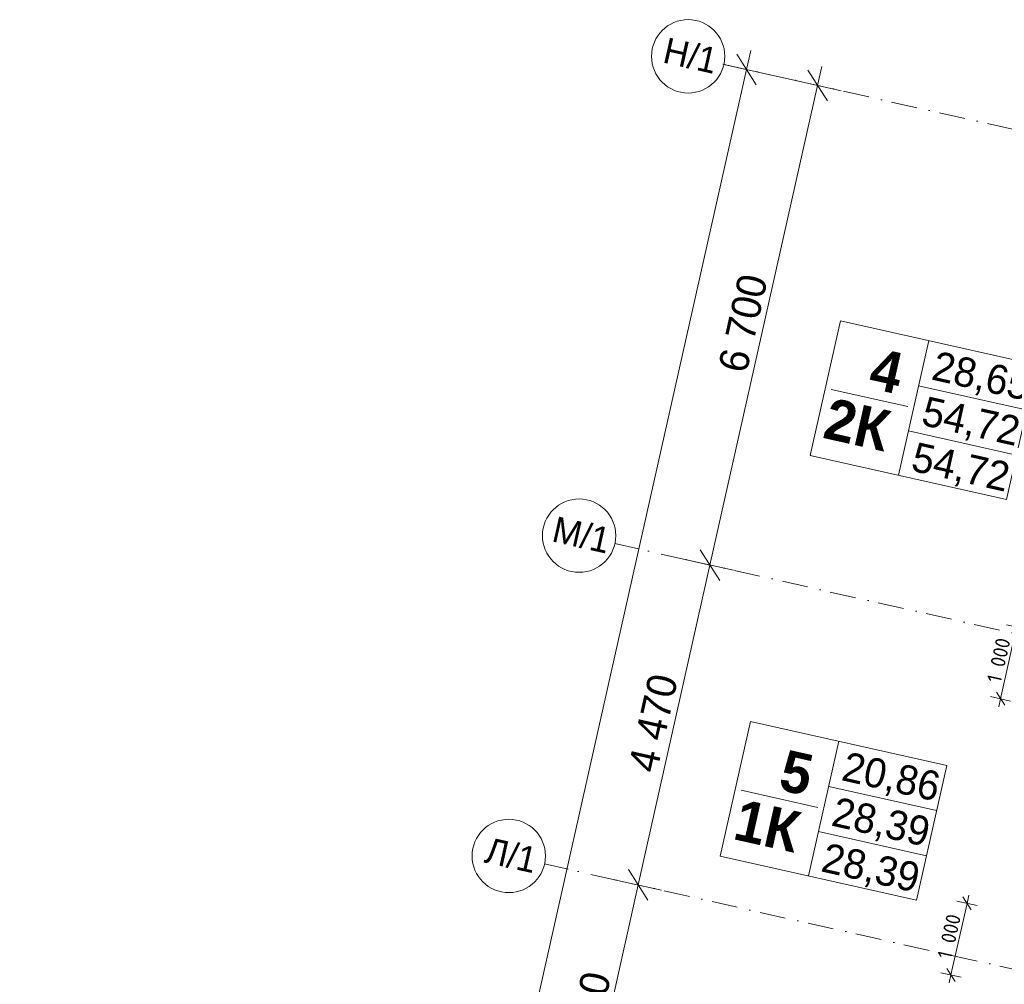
# Model space of a CAD drawing. Header units: millimetres. Extents: x -7213913 to -6930480, y 6129472 to 6353620.
# Tile 235 of 256: x -7212956 to -7199531, y 6192489 to 6205638. Entities that reach past the tile are written whole.
import ezdxf
from ezdxf.enums import TextEntityAlignment as Align

# ---------------------------------------------------------------- set-up
doc = ezdxf.new("R2010")
doc.units = ezdxf.units.MM
doc.header["$MEASUREMENT"] = 0
doc.linetypes.add('Штрихпунктирная', pattern=[670.277762, 352.777767, -176.388884, 0, -141.111112])
for name, color, linetype in [('S - квартира_маркер.АР', 7, 'Continuous'), ('АР-Чертеж-Оси_Осевые размеры.АР', 7, 'Continuous'), ('АР-Чертеж-Размеры.АР', 7, 'Continuous')]:
    doc.layers.add(name, color=color, linetype=linetype)
for name, color, linetype, lineweight in [('S - квартира_маркер.АР_Ном._пера__1', 7, 'Continuous', 0), ('АР-Чертеж-Оси_Осевые размеры.АР_Ном._пера__1', 7, 'Continuous', 0), ('АР-Чертеж-Оси_Осевые размеры.АР_Ном._пера__120', 7, 'Continuous', 0), ('АР-Чертеж-Размеры.АР_Ном._пера__1', 7, 'Continuous', 0)]:
    doc.layers.add(name, color=color, linetype=linetype, lineweight=lineweight)
doc.styles.add('РЎР“Р•РќР•Р\xa0Р\x98Р\xa0_РЎРўР\x98Р›Р¬_3', font='GOST_Common.ttf')
doc.styles.add('РЎР“Р•РќР•Р\xa0Р\x98Р\xa0_РЎРўР\x98Р›Р¬_5', font='GOTHIC.TTF')
doc.styles.add('РЎР“Р•РќР•Р\xa0Р\x98Р\xa0_РЎРўР\x98Р›Р¬_6', font='GOTHICB.TTF')
doc.dimstyles.new('СГЕНЕРИР_СТИЛЬ__1', dxfattribs={"dimtxt": 400, "dimasz": 332.5, "dimexe": 0.18, "dimexo": 0.0625, "dimgap": 0, "dimtad": 1, "dimdec": 0, "dimzin": 0, "dimdsep": 46, "dimtxsty": 'РЎР“Р•РќР•Р\xa0Р\x98Р\xa0_РЎРўР\x98Р›Р¬_5', "dimblk": 'ARROWHEAD_6', "dimblk1": 'ARROWHEAD_6', "dimblk2": 'ARROWHEAD_6', "dimcen": 0.09, "dimse1": 1, "dimse2": 1, "dimclrd": 7, "dimclre": 7, "dimclrt": 7, "dimazin": 0, "dimtfac": 1, "dimtdec": 4, "dimtmove": 0, "dimatfit": 3, "dimfxl": 1, "dimtolj": 1, "dimtzin": 0, "dimarcsym": 0})
doc.dimstyles.new('СГЕНЕРИР_СТИЛЬ__2', dxfattribs={"dimtxt": 400, "dimasz": 332.5, "dimexe": 0.18, "dimexo": 0.0625, "dimgap": 0, "dimtad": 1, "dimdec": 0, "dimzin": 0, "dimdsep": 46, "dimtxsty": 'РЎР“Р•РќР•Р\xa0Р\x98Р\xa0_РЎРўР\x98Р›Р¬_5', "dimblk": 'ARROWHEAD_6', "dimblk1": 'ARROWHEAD_6', "dimblk2": 'ARROWHEAD_6', "dimcen": 0.09, "dimse1": 1, "dimse2": 1, "dimclrd": 7, "dimclre": 7, "dimclrt": 7, "dimazin": 0, "dimtfac": 1, "dimtdec": 4, "dimtmove": 2, "dimatfit": 3, "dimfxl": 1, "dimtolj": 1, "dimtzin": 0, "dimarcsym": 0})
doc.dimstyles.new('СГЕНЕРИР_СТИЛЬ__5', dxfattribs={"dimtxt": 200, "dimasz": 142.5, "dimexe": 0.18, "dimexo": 0.0625, "dimgap": 0, "dimtad": 1, "dimdec": 0, "dimzin": 0, "dimdsep": 46, "dimtxsty": 'РЎР“Р•РќР•Р\xa0Р\x98Р\xa0_РЎРўР\x98Р›Р¬_3', "dimblk": 'ARROWHEAD_6', "dimblk1": 'ARROWHEAD_6', "dimblk2": 'ARROWHEAD_6', "dimcen": 0.09, "dimse1": 1, "dimse2": 1, "dimclrd": 7, "dimclre": 7, "dimclrt": 7, "dimazin": 0, "dimtfac": 1, "dimtdec": 4, "dimtmove": 0, "dimatfit": 3, "dimfxl": 1, "dimtolj": 1, "dimtzin": 0, "dimarcsym": 0})

# ---------------------------------------------------------------- blocks, each defined once
blk = doc.blocks.new('labelLabPP_FlatE34FrameRed3d[91]_10', base_point=(-7203041, 6195491))
at = {"layer": 'S - квартира_маркер.АР_Ном._пера__1', "color": 7, "linetype": 'Continuous', "lineweight": 0}
for p, q in [((-7202992, 6196071), (-7203404, 6194236)), ((-7202992, 6196071), (-7200316, 6195471)), ((-7201788, 6195801), (-7202200, 6193966)), ((-7200316, 6195471), (-7200729, 6193635)), ((-7203120, 6195136), (-7202072, 6194901)), ((-7201926, 6195186), (-7200454, 6194856)), ((-7202064, 6194571), (-7200593, 6194241)), ((-7203404, 6194236), (-7200729, 6193635))]:
    blk.add_line(p, q, dxfattribs=at)
at = {"layer": 'S - квартира_маркер.АР_Ном._пера__1', "color": 7, "lineweight": 0}
for tag, height, style, p in [('TS_FLATNUMBER', 560, 'РЎР“Р•РќР•Р\xa0Р\x98Р\xa0_РЎРўР\x98Р›Р¬_6', (-7201958, 6195283)), ('TS_POSTFIXNUMROOMS', 560, 'РЎР“Р•РќР•Р\xa0Р\x98Р\xa0_РЎРўР\x98Р›Р¬_6', (-7202133, 6194509)), ('TS_LIVING_ROOM_AREA', 400, 'РЎР“Р•РќР•Р\xa0Р\x98Р\xa0_РЎРўР\x98Р›Р¬_5', (-7200418, 6195176)), ('TS_WITHOUTBALK', 400, 'РЎР“Р•РќР•Р\xa0Р\x98Р\xa0_РЎРўР\x98Р›Р¬_5', (-7200557, 6194558)), ('TS_ALLSQUARE', 400, 'РЎР“Р•РќР•Р\xa0Р\x98Р\xa0_РЎРўР\x98Р›Р¬_5', (-7200697, 6193934))]:
    blk.add_attdef(tag, text='', height=height, rotation=347.3417, dxfattribs=dict(at, style=style)).set_placement(p, align=Align.MIDDLE_RIGHT)
blk = doc.blocks.new('labelLabPP_FlatE34FrameRed3d[92]_10', base_point=(-7201814, 6200953))
at = {"layer": 'S - квартира_маркер.АР_Ном._пера__1', "color": 7, "linetype": 'Continuous', "lineweight": 0}
for p, q in [((-7201765, 6201534), (-7202178, 6199698)), ((-7201765, 6201534), (-7199090, 6200933)), ((-7200561, 6201263), (-7200973, 6199428)), ((-7199090, 6200933), (-7199502, 6199097)), ((-7201893, 6200598), (-7200845, 6200363)), ((-7200699, 6200648), (-7199228, 6200318)), ((-7200837, 6200033), (-7199366, 6199703)), ((-7202178, 6199698), (-7199502, 6199097))]:
    blk.add_line(p, q, dxfattribs=at)
at = {"layer": 'S - квартира_маркер.АР_Ном._пера__1', "color": 7, "lineweight": 0}
for tag, height, style, p in [('TS_FLATNUMBER', 560, 'РЎР“Р•РќР•Р\xa0Р\x98Р\xa0_РЎРўР\x98Р›Р¬_6', (-7200731, 6200759)), ('TS_POSTFIXNUMROOMS', 560, 'РЎР“Р•РќР•Р\xa0Р\x98Р\xa0_РЎРўР\x98Р›Р¬_6', (-7200907, 6199978)), ('TS_LIVING_ROOM_AREA', 400, 'РЎР“Р•РќР•Р\xa0Р\x98Р\xa0_РЎРўР\x98Р›Р¬_5', (-7199191, 6200638)), ('TS_WITHOUTBALK', 400, 'РЎР“Р•РќР•Р\xa0Р\x98Р\xa0_РЎРўР\x98Р›Р¬_5', (-7199330, 6200020)), ('TS_ALLSQUARE', 400, 'РЎР“Р•РќР•Р\xa0Р\x98Р\xa0_РЎРўР\x98Р›Р¬_5', (-7199470, 6199396))]:
    blk.add_attdef(tag, text='', height=height, rotation=347.3417, dxfattribs=dict(at, style=style)).set_placement(p, align=Align.MIDDLE_RIGHT)
blk = doc.blocks.new('*D875', base_point=(-6566190, 6562678))
at = {"layer": 'АР-Чертеж-Оси_Осевые размеры.АР_Ном._пера__1', "color": 7, "linetype": 'Continuous', "lineweight": 0, "transparency": 16777216}
for p, q in [((-7202018, 6204998), (-7202076, 6204741)), ((-7201943, 6204532), (-7202208, 6204950)), ((-7202076, 6204741), (-7203544, 6198204)), ((-7202396, 6204813), (-7201756, 6204669)), ((-7203411, 6197995), (-7203676, 6198413)), ((-7203544, 6198204), (-7204523, 6193843)), ((-7203864, 6198276), (-7203224, 6198132))]:
    blk.add_line(p, q, dxfattribs=at)
at = {"layer": 'АР-Чертеж-Оси_Осевые размеры.АР_Ном._пера__1', "color": 7, "lineweight": 0, "transparency": 16777216, "insert": (-7203042, 6200803), "char_height": 400, "attachment_point": 7, "rotation": 77.3417, "style": 'РЎР“Р•РќР•Р\xa0Р\x98Р\xa0_РЎРўР\x98Р›Р¬_5'}
blk.add_mtext('\\A1;{\\pql;\\fCentury Gothic|b0|i0|c204|p0;\\W1.000000;6\xa0700}', dxfattribs=at)
blk = doc.blocks.new('ARROWHEAD_6')
at = {"color": 0, "linetype": 'Continuous', "lineweight": 0}
for p, q in [((-0.5, -0.5), (0.5, 0.5)), ((0, 0), (-1, 0))]:
    blk.add_line(p, q, dxfattribs=at)
blk = doc.blocks.new('*D877', base_point=(-6566190, 6562678))
at = {"layer": 'АР-Чертеж-Оси_Осевые размеры.АР_Ном._пера__1', "color": 7, "linetype": 'Continuous', "lineweight": 0, "transparency": 16777216}
for p, q in [((-7203411, 6197995), (-7203676, 6198413)), ((-7203544, 6198204), (-7204523, 6193843)), ((-7204391, 6193634), (-7204656, 6194052)), ((-7204844, 6193915), (-7204203, 6193771))]:
    blk.add_line(p, q, dxfattribs=at)
at = {"layer": 'АР-Чертеж-Оси_Осевые размеры.АР_Ном._пера__1', "color": 7, "lineweight": 0, "transparency": 16777216, "insert": (-7204266, 6195353), "char_height": 400, "attachment_point": 7, "rotation": 77.3417, "style": 'РЎР“Р•РќР•Р\xa0Р\x98Р\xa0_РЎРўР\x98Р›Р¬_5'}
blk.add_mtext('\\A1;{\\pql;\\fCentury Gothic|b0|i0|c204|p0;\\W1.000000;4\xa0470}', dxfattribs=at)
blk = doc.blocks.new('*D878', base_point=(-6566190, 6562678))
at = {"layer": 'АР-Чертеж-Оси_Осевые размеры.АР_Ном._пера__1', "color": 7, "linetype": 'Continuous', "lineweight": 0, "transparency": 16777216}
for p, q in [((-7203544, 6198204), (-7204523, 6193843)), ((-7204391, 6193634), (-7204656, 6194052)), ((-7204844, 6193915), (-7204203, 6193771)), ((-7204523, 6193843), (-7205367, 6190087)), ((-7205235, 6189877), (-7205499, 6190296)), ((-7205687, 6190158), (-7205047, 6190015)), ((-7205367, 6190087), (-7205913, 6187657))]:
    blk.add_line(p, q, dxfattribs=at)
at = {"layer": 'АР-Чертеж-Оси_Осевые размеры.АР_Ном._пера__1', "color": 7, "lineweight": 0, "transparency": 16777216, "insert": (-7205178, 6191295), "char_height": 400, "attachment_point": 7, "rotation": 77.3417, "style": 'РЎР“Р•РќР•Р\xa0Р\x98Р\xa0_РЎРўР\x98Р›Р¬_5'}
blk.add_mtext('\\A1;{\\pql;\\fCentury Gothic|b0|i0|c204|p0;\\W1.000000;3\xa0850}', dxfattribs=at)
blk = doc.blocks.new('*D879', base_point=(-6566190, 6562678))
at = {"layer": 'АР-Чертеж-Оси_Осевые размеры.АР_Ном._пера__1', "color": 7, "linetype": 'Continuous', "lineweight": 0, "transparency": 16777216}
for p, q in [((-7204523, 6193843), (-7205367, 6190087)), ((-7205235, 6189877), (-7205499, 6190296)), ((-7205687, 6190158), (-7205047, 6190015)), ((-7205367, 6190087), (-7205913, 6187657)), ((-7205780, 6187448), (-7206045, 6187866))]:
    blk.add_line(p, q, dxfattribs=at)
at = {"layer": 'АР-Чертеж-Оси_Осевые размеры.АР_Ном._пера__1', "color": 7, "lineweight": 0, "transparency": 16777216, "insert": (-7205872, 6188202), "char_height": 400, "attachment_point": 7, "rotation": 77.3417, "style": 'РЎР“Р•РќР•Р\xa0Р\x98Р\xa0_РЎРўР\x98Р›Р¬_5'}
blk.add_mtext('\\A1;{\\pql;\\fCentury Gothic|b0|i0|c204|p0;\\W1.000000;2\xa0490}', dxfattribs=at)
blk = doc.blocks.new('*D887', base_point=(-6566190, 6562678))
at = {"layer": 'АР-Чертеж-Оси_Осевые размеры.АР_Ном._пера__1', "color": 7, "linetype": 'Continuous', "lineweight": 0, "transparency": 16777216}
for p, q in [((-7202915, 6204750), (-7203179, 6205169)), ((-7202989, 6205216), (-7203047, 6204960)), ((-7203367, 6205031), (-7202727, 6204888)), ((-7203047, 6204960), (-7212636, 6162263)), ((-7212769, 6162472), (-7212504, 6162054)), ((-7212956, 6162335), (-7212316, 6162191)), ((-7212636, 6162263), (-7212694, 6162007))]:
    blk.add_line(p, q, dxfattribs=at)
at = {"layer": 'АР-Чертеж-Оси_Осевые размеры.АР_Ном._пера__1', "color": 7, "lineweight": 0, "transparency": 16777216, "insert": (-7207709, 6184565), "char_height": 400, "attachment_point": 7, "rotation": 77.3417, "style": 'РЎР“Р•РќР•Р\xa0Р\x98Р\xa0_РЎРўР\x98Р›Р¬_5'}
blk.add_mtext('\\A1;{\\pql;\\fCentury Gothic|b0|i0|c204|p0;\\W1.000000;43\xa0760}', dxfattribs=at)
blk = doc.blocks.new('*D927', base_point=(-6566190, 6562678))
at = {"layer": 'АР-Чертеж-Размеры.АР_Ном._пера__1', "color": 7, "linetype": 'Continuous', "lineweight": 0, "transparency": 16777216}
for p, q in [((-7200039, 6193592), (-7200258, 6192616)), ((-7200176, 6193623), (-7199901, 6193561)), ((-7199982, 6193503), (-7200095, 6193682)), ((-7200014, 6193702), (-7200039, 6193592)), ((-7200395, 6192647), (-7200120, 6192586)), ((-7200314, 6192706), (-7200201, 6192527)), ((-7200258, 6192616), (-7200282, 6192507))]:
    blk.add_line(p, q, dxfattribs=at)
at = {"layer": 'АР-Чертеж-Размеры.АР_Ном._пера__1', "color": 7, "lineweight": 0, "transparency": 16777216, "insert": (-7200252, 6192823), "char_height": 200, "attachment_point": 7, "rotation": 77.3417, "style": 'РЎР“Р•РќР•Р\xa0Р\x98Р\xa0_РЎРўР\x98Р›Р¬_3'}
blk.add_mtext('\\A1;{\\pql;\\fGOST Common|b0|i0|c204|p0;\\W1.000000;1\xa0000}', dxfattribs=at)
blk = doc.blocks.new('*D928', base_point=(-6566190, 6562678))
at = {"layer": 'АР-Чертеж-Размеры.АР_Ном._пера__1', "color": 7, "linetype": 'Continuous', "lineweight": 0, "transparency": 16777216}
for p, q in [((-7199582, 6196381), (-7199363, 6197357)), ((-7199226, 6197327), (-7199500, 6197388)), ((-7199306, 6197268), (-7199420, 6197447)), ((-7199363, 6197357), (-7199338, 6197467)), ((-7199445, 6196350), (-7199719, 6196412)), ((-7199639, 6196471), (-7199525, 6196292)), ((-7199607, 6196272), (-7199582, 6196381))]:
    blk.add_line(p, q, dxfattribs=at)
at = {"layer": 'АР-Чертеж-Размеры.АР_Ном._пера__1', "color": 7, "lineweight": 0, "transparency": 16777216, "insert": (-7199577, 6196588), "char_height": 200, "attachment_point": 7, "rotation": 77.3417, "style": 'РЎР“Р•РќР•Р\xa0Р\x98Р\xa0_РЎРўР\x98Р›Р¬_3'}
blk.add_mtext('\\A1;{\\pql;\\fGOST Common|b0|i0|c204|p0;\\W1.000000;1\xa0000}', dxfattribs=at)
blk = doc.blocks.new('Стандартный Маркер Сетки[180]_10', base_point=(-7203354, 6205028))
at = {"layer": 'АР-Чертеж-Оси_Осевые размеры.АР_Ном._пера__120', "color": 7, "linetype": 'Штрихпунктирная', "lineweight": 0}
for q in [(-7203354, 6205028), (-7178259, 6199392)]:
    blk.add_line((-7202378, 6204809), q, dxfattribs=at)
at = {"layer": 'АР-Чертеж-Оси_Осевые размеры.АР_Ном._пера__120', "color": 7, "linetype": 'Continuous', "lineweight": 0}
blk.add_circle((-7203842, 6205138), 500, dxfattribs=at)
at = {"layer": 'АР-Чертеж-Оси_Осевые размеры.АР_Ном._пера__120', "color": 7, "linetype": 'Штрихпунктирная', "lineweight": 0}
blk.add_point((-7202378, 6204809), dxfattribs=at)
blk.add_point((-7202378, 6204809), dxfattribs=at)
at = {"layer": 'АР-Чертеж-Оси_Осевые размеры.АР_Ном._пера__120', "color": 7, "lineweight": 0, "style": 'РЎР“Р•РќР•Р\xa0Р\x98Р\xa0_РЎРўР\x98Р›Р¬_5'}
blk.add_attdef('AC_MarkerText_1', text='', height=350, rotation=347.3417, dxfattribs=at).set_placement((-7203772, 6205319), align=Align.TOP_CENTER)
blk = doc.blocks.new('Стандартный Маркер Сетки[181]_10', base_point=(-7204842, 6198496))
at = {"layer": 'АР-Чертеж-Оси_Осевые размеры.АР_Ном._пера__120', "color": 7, "linetype": 'Штрихпунктирная', "lineweight": 0}
for q in [(-7204842, 6198496), (-7179747, 6192860)]:
    blk.add_line((-7203866, 6198277), q, dxfattribs=at)
at = {"layer": 'АР-Чертеж-Оси_Осевые размеры.АР_Ном._пера__120', "color": 7, "linetype": 'Continuous', "lineweight": 0}
blk.add_circle((-7205329, 6198605), 500, dxfattribs=at)
at = {"layer": 'АР-Чертеж-Оси_Осевые размеры.АР_Ном._пера__120', "color": 7, "linetype": 'Штрихпунктирная', "lineweight": 0}
blk.add_point((-7203866, 6198277), dxfattribs=at)
blk.add_point((-7203866, 6198277), dxfattribs=at)
at = {"layer": 'АР-Чертеж-Оси_Осевые размеры.АР_Ном._пера__120', "color": 7, "lineweight": 0, "style": 'РЎР“Р•РќР•Р\xa0Р\x98Р\xa0_РЎРўР\x98Р›Р¬_5'}
blk.add_attdef('AC_MarkerText_1', text='', height=350, rotation=347.3417, dxfattribs=at).set_placement((-7205259, 6198786), align=Align.TOP_CENTER)
blk = doc.blocks.new('Стандартный Маркер Сетки[182]_10', base_point=(-7205800, 6194130))
at = {"layer": 'АР-Чертеж-Оси_Осевые размеры.АР_Ном._пера__120', "color": 7, "linetype": 'Штрихпунктирная', "lineweight": 0}
for q in [(-7205800, 6194130), (-7180726, 6188498), (-7204824, 6193911)]:
    blk.add_line((-7204824, 6193911), q, dxfattribs=at)
at = {"layer": 'АР-Чертеж-Оси_Осевые размеры.АР_Ном._пера__120', "color": 7, "linetype": 'Continuous', "lineweight": 0}
blk.add_circle((-7206288, 6194239), 500, dxfattribs=at)
at = {"layer": 'АР-Чертеж-Оси_Осевые размеры.АР_Ном._пера__120', "color": 7, "linetype": 'Штрихпунктирная', "lineweight": 0}
blk.add_point((-7204824, 6193911), dxfattribs=at)
at = {"layer": 'АР-Чертеж-Оси_Осевые размеры.АР_Ном._пера__120', "color": 7, "lineweight": 0, "style": 'РЎР“Р•РќР•Р\xa0Р\x98Р\xa0_РЎРўР\x98Р›Р¬_5'}
blk.add_attdef('AC_MarkerText_1', text='', height=350, rotation=347.3417, dxfattribs=at).set_placement((-7206218, 6194420), align=Align.TOP_CENTER)
blk = doc.blocks.new('Стандартный Маркер Сетки[204]_10', base_point=(-7203354, 6205028))
at = {"layer": 'АР-Чертеж-Оси_Осевые размеры.АР_Ном._пера__120', "color": 7, "linetype": 'Штрихпунктирная', "lineweight": 0}
for q in [(-7203354, 6205028), (-7178259, 6199392)]:
    blk.add_line((-7202378, 6204809), q, dxfattribs=at)
at = {"layer": 'АР-Чертеж-Оси_Осевые размеры.АР_Ном._пера__120', "color": 7, "linetype": 'Continuous', "lineweight": 0}
blk.add_circle((-7203842, 6205138), 500, dxfattribs=at)
at = {"layer": 'АР-Чертеж-Оси_Осевые размеры.АР_Ном._пера__120', "color": 7, "linetype": 'Штрихпунктирная', "lineweight": 0}
blk.add_point((-7202378, 6204809), dxfattribs=at)
blk.add_point((-7202378, 6204809), dxfattribs=at)
at = {"layer": 'АР-Чертеж-Оси_Осевые размеры.АР_Ном._пера__120', "color": 7, "lineweight": 0, "style": 'РЎР“Р•РќР•Р\xa0Р\x98Р\xa0_РЎРўР\x98Р›Р¬_5'}
blk.add_attdef('AC_MarkerText_1', text='', height=350, rotation=347.3417, dxfattribs=at).set_placement((-7203772, 6205319), align=Align.TOP_CENTER)
blk = doc.blocks.new('Стандартный Маркер Сетки[205]_10', base_point=(-7204842, 6198496))
at = {"layer": 'АР-Чертеж-Оси_Осевые размеры.АР_Ном._пера__120', "color": 7, "linetype": 'Штрихпунктирная', "lineweight": 0}
for q in [(-7204842, 6198496), (-7179747, 6192860)]:
    blk.add_line((-7203866, 6198277), q, dxfattribs=at)
at = {"layer": 'АР-Чертеж-Оси_Осевые размеры.АР_Ном._пера__120', "color": 7, "linetype": 'Continuous', "lineweight": 0}
blk.add_circle((-7205329, 6198605), 500, dxfattribs=at)
at = {"layer": 'АР-Чертеж-Оси_Осевые размеры.АР_Ном._пера__120', "color": 7, "linetype": 'Штрихпунктирная', "lineweight": 0}
blk.add_point((-7203866, 6198277), dxfattribs=at)
blk.add_point((-7203866, 6198277), dxfattribs=at)
at = {"layer": 'АР-Чертеж-Оси_Осевые размеры.АР_Ном._пера__120', "color": 7, "lineweight": 0, "style": 'РЎР“Р•РќР•Р\xa0Р\x98Р\xa0_РЎРўР\x98Р›Р¬_5'}
blk.add_attdef('AC_MarkerText_1', text='', height=350, rotation=347.3417, dxfattribs=at).set_placement((-7205259, 6198786), align=Align.TOP_CENTER)
blk = doc.blocks.new('Стандартный Маркер Сетки[206]_10', base_point=(-7205800, 6194130))
at = {"layer": 'АР-Чертеж-Оси_Осевые размеры.АР_Ном._пера__120', "color": 7, "linetype": 'Штрихпунктирная', "lineweight": 0}
for q in [(-7205800, 6194130), (-7180726, 6188498), (-7204824, 6193911)]:
    blk.add_line((-7204824, 6193911), q, dxfattribs=at)
at = {"layer": 'АР-Чертеж-Оси_Осевые размеры.АР_Ном._пера__120', "color": 7, "linetype": 'Continuous', "lineweight": 0}
blk.add_circle((-7206288, 6194239), 500, dxfattribs=at)
at = {"layer": 'АР-Чертеж-Оси_Осевые размеры.АР_Ном._пера__120', "color": 7, "linetype": 'Штрихпунктирная', "lineweight": 0}
blk.add_point((-7204824, 6193911), dxfattribs=at)
at = {"layer": 'АР-Чертеж-Оси_Осевые размеры.АР_Ном._пера__120', "color": 7, "lineweight": 0, "style": 'РЎР“Р•РќР•Р\xa0Р\x98Р\xa0_РЎРўР\x98Р›Р¬_5'}
blk.add_attdef('AC_MarkerText_1', text='', height=350, rotation=347.3417, dxfattribs=at).set_placement((-7206218, 6194420), align=Align.TOP_CENTER)

msp = doc.modelspace()

# ---------------------------------------------------------------- block references
at = {"layer": 'S - квартира_маркер.АР', "color": 104, "linetype": 'Continuous', "lineweight": 15, "true_color": 0x029e21}
for name, p, values in [('labelLabPP_FlatE34FrameRed3d[92]_10', (-7201813.7, 6200953.1), {'TS_POSTFIXNUMROOMS': '2К ', 'TS_FLATNUMBER': ' 4 ', 'TS_LIVING_ROOM_AREA': '28,65', 'TS_WITHOUTBALK': '54,72', 'TS_ALLSQUARE': '54,72'}), ('labelLabPP_FlatE34FrameRed3d[91]_10', (-7203040.5, 6195491), {'TS_POSTFIXNUMROOMS': '1К ', 'TS_FLATNUMBER': ' 5 ', 'TS_LIVING_ROOM_AREA': '20,86', 'TS_WITHOUTBALK': '28,39', 'TS_ALLSQUARE': '28,39'})]:
    msp.add_blockref(name, p, dxfattribs=at).add_auto_attribs(values)
at = {"layer": 'АР-Чертеж-Оси_Осевые размеры.АР', "color": 8, "linetype": 'Continuous', "lineweight": 15}
for name, p, values in [('Стандартный Маркер Сетки[180]_10', (-7203353.8, 6205028.5), {'AC_MarkerText_1': 'Н/1'}), ('Стандартный Маркер Сетки[204]_10', (-7203353.8, 6205028.5), {'AC_MarkerText_1': 'Н/1'}), ('Стандартный Маркер Сетки[181]_10', (-7204841.5, 6198495.8), {'AC_MarkerText_1': 'М/1'}), ('Стандартный Маркер Сетки[205]_10', (-7204841.5, 6198495.8), {'AC_MarkerText_1': 'М/1'}), ('Стандартный Маркер Сетки[182]_10', (-7205799.7, 6194129.6), {'AC_MarkerText_1': 'Л/1'}), ('Стандартный Маркер Сетки[206]_10', (-7205799.7, 6194129.6), {'AC_MarkerText_1': 'Л/1'})]:
    msp.add_blockref(name, p, dxfattribs=at).add_auto_attribs(values)

# ---------------------------------------------------------------- dimensions: what is measured, and where the dimension line sits
at = {"layer": 'АР-Чертеж-Оси_Осевые размеры.АР', "color": 7, "linetype": 'Continuous', "lineweight": 0}
for base, p1, p2, dimstyle, picture, middle in [((-7212636.3, 6162263.2), (-7203353.8, 6205028.5), (-7212924.8, 6162328), 'СГЕНЕРИР_СТИЛЬ__2', '*D887', (-7207720.9, 6185426.5)), ((-7203543.8, 6198204.4), (-7203353.8, 6205028.5), (-7204841.5, 6198495.8), 'СГЕНЕРИР_СТИЛЬ__1', '*D875', (-7203087, 6201515.9)), ((-7204523.4, 6193843), (-7204841.5, 6198495.8), (-7205799.7, 6194129.6), 'СГЕНЕРИР_СТИЛЬ__1', '*D877', (-7204310.9, 6196066.7)), ((-7205367.1, 6190086.5), (-7205799.7, 6194129.6), (-7206672, 6190379.6), 'СГЕНЕРИР_СТИЛЬ__1', '*D878', (-7205222.5, 6192007.8)), ((-7205912.7, 6187657), (-7206672, 6190379.6), (-7207190.9, 6187944.1), 'СГЕНЕРИР_СТИЛЬ__1', '*D879', (-7205917.2, 6188914.9))]:
    dim = msp.add_linear_dim(base=base, p1=p1, p2=p2, angle=257.34172, dimstyle=dimstyle, dxfattribs=at)
    dim.commit()
    dim.dimension.update_dxf_attribs({"geometry": picture, "text_midpoint": middle, "dimtype": 160, "text_rotation": 77.34172})
at = {"layer": 'АР-Чертеж-Размеры.АР', "color": 7, "linetype": 'Continuous', "lineweight": 0}
for base, p1, p2, angle, picture, middle in [((-7199362.9, 6197357.4), (-7199582.1, 6196381.3), (-7199362.9, 6197357.4), 77.34172, '*D928', (-7199599.2, 6196944.3)), ((-7200257.6, 6192616.5), (-7200038.6, 6193592.2), (-7200256.9, 6192616.3), 257.34172, '*D927', (-7200274.7, 6193179.2))]:
    dim = msp.add_linear_dim(base=base, p1=p1, p2=p2, angle=angle, dimstyle='СГЕНЕРИР_СТИЛЬ__5', dxfattribs=at)
    dim.commit()
    dim.dimension.update_dxf_attribs({"geometry": picture, "text_midpoint": middle, "dimtype": 160, "text_rotation": 77.34172})

doc.saveas('drawing.dxf')
